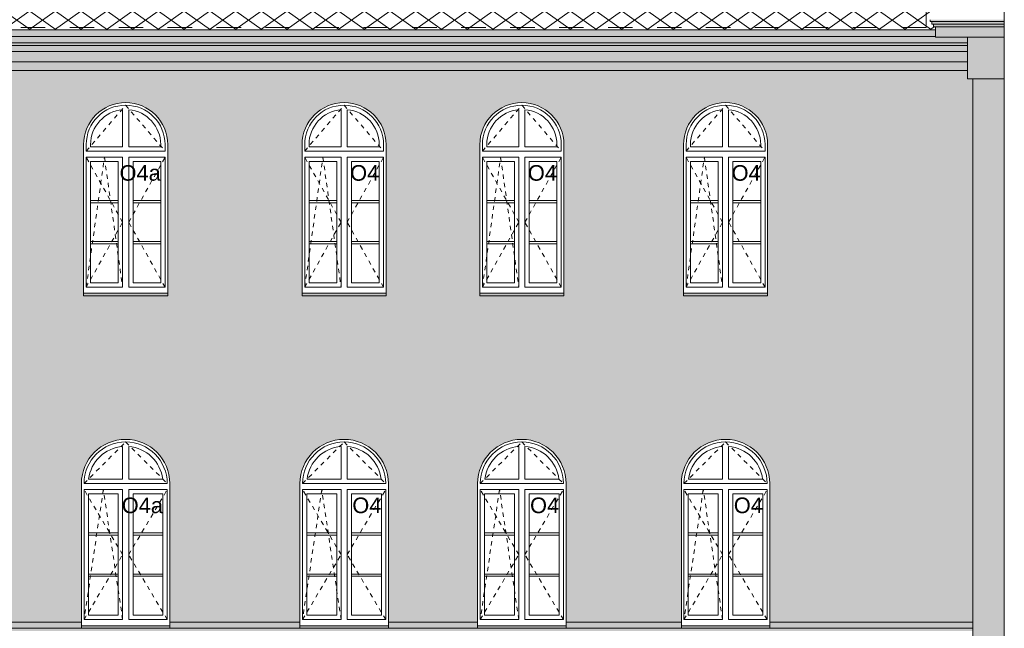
# Model space of a CAD drawing. Extents: x -396299 to -11759, y -15022 to 18278.
# Tile 185 of 205: x -52861 to -41504, y 1053 to 8075. Entities that reach past the tile are written whole.
import ezdxf

# ---------------------------------------------------------------- set-up
doc = ezdxf.new("R2010")
doc.units = 0
doc.header["$MEASUREMENT"] = 0
doc.linetypes.add('Dashed', pattern=[564.444447, 282.222223, -282.222223])
doc.linetypes.add('Hidden Line', pattern=[100, 50, -50])
for name, color, linetype, lineweight, true_color in [('A-Opisy_Nr_Pióra__88', 7, 'Continuous', 20, 0xfd4435), ('Arch okna_Nr_Pióra__114', 7, 'Continuous', 13, 0xf1d696), ('arch wypelnienia_Nr_Pióra__2', 7, 'Continuous', 13, 0x7f7f7f)]:
    doc.layers.add(name, color=color, linetype=linetype, lineweight=lineweight, true_color=true_color)
for name, color, linetype, lineweight in [('Arch okna_Nr_Pióra__32', 34, 'Continuous', 15), ('Arch opisy okien_Nr_Pióra__21', 7, 'Continuous', 13), ('INWENT DACH_Nr_Pióra__5', 7, 'Continuous', 13), ('INWENT ODWODNIENIE_Nr_Pióra__21', 7, 'Continuous', 13), ('INWENT ODWODNIENIE_Nr_Pióra__5', 7, 'Continuous', 13), ('INWENT. DRZWI_Nr_Pióra__21', 7, 'Continuous', 13), ('INWENT. OKNA_Nr_Pióra__21', 7, 'Continuous', 13), ('INWENT.ŚCIANY_Nr_Pióra__21', 7, 'Continuous', 13)]:
    doc.layers.add(name, color=color, linetype=linetype, lineweight=lineweight)
doc.styles.add('GENERATED_STYLE_8', font='arial.ttf')

msp = doc.modelspace()

# ---------------------------------------------------------------- hatches: boundary and pattern name
at = {"layer": 'Arch okna_Nr_Pióra__114', "linetype": 'Continuous', "lineweight": 0, "true_color": 0x3c3525}
for points in [[(-42358.7, 8075), (-42358.7, 8053.2), (-42338.7, 8053.2), (-42338.7, 8023.2), (-42318.7, 8023.2), (-42318.7, 7993.2), (-42298.7, 7993.2), (-42298.7, 7873.2), (-41503.7, 7873.2), (-41503.7, 7993.2), (-41503.7, 8023.2), (-41503.7, 8053.2), (-41503.7, 8075)], [(-81643.7, 7708.2), (-41928.7, 7708.2), (-41928.7, 7778.2), (-81643.7, 7778.2)], [(-41928.7, 7588.2), (-81543.7, 7588.2), (-81543.7, 7708.2), (-41928.7, 7708.2)], [(-53333.7, 7488.2), (-41928.7, 7488.2), (-41928.7, 7588.2), (-53333.7, 7588.2)]]:
    msp.add_hatch(color=39, dxfattribs=at).paths.add_polyline_path(points, flags=0)
at = {"layer": 'Arch okna_Nr_Pióra__114', "linetype": 'Continuous', "lineweight": 0, "true_color": 0x786b4b}
for points in [[(-41503.7, 7393.2), (-41503.7, 7873.2), (-41928.7, 7873.2), (-41928.7, 7393.2)], [(-41503.7, -1980), (-41503.7, 7393.2), (-41868.7, 7393.2), (-41868.7, -1980)]]:
    msp.add_hatch(color=47, dxfattribs=at).paths.add_polyline_path(points, flags=0)
h = msp.add_hatch(color=47, dxfattribs=at)
h.paths.add_polyline_path([(-45228.7, 2723.2, -1), (-44208.7, 2723.2), (-44208.7, 1123.2), (-41868.7, 1123.2), (-41868.7, 7393.2), (-41928.7, 7393.2), (-41928.7, 7488.2), (-53333.7, 7488.2), (-53333.7, 1123.2), (-52148.7, 1123.2), (-52148.7, 2723.2, -1), (-51128.7, 2723.2), (-51128.7, 1123.2), (-49628.7, 1123.2), (-49628.7, 2723.2, -1), (-48608.7, 2723.2), (-48608.7, 1123.2), (-47578.7, 1123.2), (-47578.7, 2723.2, -1), (-46558.7, 2723.2), (-46558.7, 1123.2), (-45228.7, 1123.2)], flags=0)
h.paths.add_polyline_path([(-51153.7, 4888.2), (-52123.7, 4888.2), (-52123.7, 6633.2, -1), (-51153.7, 6633.2)], flags=0)
h.paths.add_polyline_path([(-49603.7, 4888.2), (-49603.7, 6633.2, -1), (-48633.7, 6633.2), (-48633.7, 4888.2)], flags=0)
h.paths.add_polyline_path([(-47553.7, 4888.2), (-47553.7, 6633.2, -1), (-46583.7, 6633.2), (-46583.7, 4888.2)], flags=0)
h.paths.add_polyline_path([(-45203.7, 4888.2), (-45203.7, 6633.2, -1), (-44233.7, 6633.2), (-44233.7, 4888.2)], flags=0)
at = {"layer": 'Arch okna_Nr_Pióra__32', "linetype": 'Continuous', "lineweight": 0, "true_color": 0x603000}
for points in [[(-81128.7, 7808.2), (-81673.7, 7808.2), (-81673.7, 7778.2), (-41928.7, 7778.2), (-41928.7, 7873.2), (-42298.7, 7873.2), (-42298.7, 7957.6), (-53468.7, 7957.6), (-53468.7, 7878.2), (-61308.7, 7878.2), (-69148.7, 7878.2), (-69148.7, 7882.6), (-69148.7, 7957.6), (-81278.7, 7957.6, 0.4118753), (-81203.7, 7883.2), (-81203.7, 7882.6), (-81128.7, 7882.6)], [(-52123.7, 4888.2), (-51153.7, 4888.2), (-51153.7, 4918.2), (-52123.7, 4918.2)], [(-49603.7, 4918.2), (-49603.7, 4888.2), (-48633.7, 4888.2), (-48633.7, 4918.2)], [(-47553.7, 4918.2), (-47553.7, 4888.2), (-46583.7, 4888.2), (-46583.7, 4918.2)], [(-45203.7, 4888.2), (-44233.7, 4888.2), (-44233.7, 4918.2), (-45203.7, 4918.2)], [(-81503.7, 1023.2), (-41868.7, 1023.2), (-41868.7, 1053.2), (-41868.7, 1123.2), (-44208.7, 1123.2), (-44208.7, 1083.2), (-45228.7, 1083.2), (-45228.7, 1123.2), (-46558.7, 1123.2), (-46558.7, 1083.2), (-47578.7, 1083.2), (-47578.7, 1123.2), (-48608.7, 1123.2), (-48608.7, 1083.2), (-49628.7, 1083.2), (-49628.7, 1123.2), (-51128.7, 1123.2), (-51128.7, 1083.2), (-52148.7, 1083.2), (-52148.7, 1123.2), (-53333.7, 1123.2), (-53333.7, 1053.2), (-53443.7, 1053.2), (-53443.7, 1123.2), (-54068.7, 1123.2), (-55268.7, 1123.2), (-55268.7, 1083.2), (-56288.7, 1083.2), (-56288.7, 1123.2), (-57463.7, 1123.2), (-57463.7, 1083.2), (-58483.7, 1083.2), (-58483.7, 1123.2), (-59673.7, 1123.2), (-59673.7, 1083.2), (-60693.7, 1083.2), (-60693.7, 1123.2), (-61898.7, 1123.2), (-61898.7, 1083.2), (-62918.7, 1083.2), (-62918.7, 1123.2), (-64093.7, 1123.2), (-64093.7, 1083.2), (-65113.7, 1083.2), (-65113.7, 1123.2), (-66293.7, 1123.2), (-66293.7, 1083.2), (-67313.7, 1083.2), (-67313.7, 1123.2), (-68548.7, 1123.2), (-69178.7, 1123.2), (-69178.7, 1053.2), (-69288.7, 1053.2), (-69288.7, 1123.2), (-70418.7, 1123.2), (-70418.7, 1083.2), (-71438.7, 1083.2), (-71438.7, 1123.2), (-72993.7, 1123.2), (-72993.7, 1083.2), (-74013.7, 1083.2), (-74013.7, 1123.2), (-75218.7, 1123.2), (-75218.7, 1083.2), (-76238.7, 1083.2), (-76238.7, 1123.2), (-77438.7, 1123.2), (-77438.7, 1083.2), (-78458.7, 1083.2), (-78458.7, 1123.2), (-80773.7, 1123.2), (-81343.7, 1123.2), (-81343.7, 1053.2), (-81503.7, 1053.2)]]:
    msp.add_hatch(color=48, dxfattribs=at).paths.add_polyline_path(points, flags=0)
at = {"layer": 'arch wypelnienia_Nr_Pióra__2', "linetype": 'Continuous'}
h = msp.add_hatch(dxfattribs=at)
h.set_pattern_fill('Concrete_Block', color=256, style=0, pattern_type=2)
h.set_pattern_definition([(35.5377, (-49628.74, 12100.65), (-148.4924, 106.066), []), (144.4623, (-49628.74, 12100.65), (148.4924, 106.066), [])])
h.paths.add_polyline_path([(-60568.7, 12100.6), (-60568.7, 11203.2), (-60263.7, 11508.2), (-59373.7, 10618.2), (-59373.7, 10594.7), (-59223.7, 10594.7, -0.4118753), (-59298.7, 10520.3), (-59373.7, 10520.3), (-59373.7, 10408.2), (-59508.7, 10408.2), (-59508.7, 9324.8), (-58758.7, 8894.3), (-58758.7, 10408.2), (-58893.7, 10408.2), (-58893.7, 10520.3), (-58968.7, 10520.3, -0.4118753), (-59043.7, 10594.7), (-58893.7, 10594.7), (-58893.7, 10595.3), (-58893.7, 10618.2), (-58003.7, 11508.2), (-57113.7, 10618.2), (-57113.7, 10595.3), (-56963.7, 10595.3, -0.4142136), (-57038.7, 10520.3), (-57113.7, 10520.3), (-57113.7, 10408.2), (-57248.7, 10408.2), (-57248.7, 8813.2), (-58617.4, 8813.2), (-58608.7, 8808.2), (-53138.7, 8808.2), (-53138.7, 8778.2), (-53168.7, 8778.2), (-53168.7, 8708.2), (-53268.7, 8708.2), (-53268.7, 8588.2), (-53368.7, 8588.2), (-53368.7, 8488.2), (-53468.7, 8488.2), (-53468.7, 7957.6), (-42298.7, 7957.6), (-42298.7, 7993.2), (-42318.7, 7993.2), (-42318.7, 8023.2), (-42338.7, 8023.2), (-42338.7, 8053.2), (-42358.7, 8053.2), (-42358.7, 8075), (-42367.1, 8075), (-42367.1, 8145.4), (-41898.7, 8765), (-41898.7, 10653.2), (-42098.7, 10653.2), (-42098.7, 10793.4), (-42173.7, 10793.4, -0.4062368), (-42248.7, 10868.4), (-42098.7, 10869), (-40394.4, 12100.6), (-40948.7, 12100.6), (-40948.7, 11774.4), (-42138.7, 11774.4), (-42138.7, 12100.6), (-46528.7, 12100.6), (-46528.7, 12000.6), (-47328.7, 12000.6), (-47328.7, 12100.6), (-49628.7, 12100.6), (-49628.7, 11013.2), (-49133.7, 11508.2), (-48243.7, 10618.2), (-48243.7, 10594.7), (-48093.7, 10595.3, -0.4142136), (-48168.7, 10520.3), (-48243.7, 10520.3), (-48243.7, 10408.2), (-48378.7, 10408.2), (-48378.7, 8813.2), (-49888.7, 8813.2), (-49888.7, 10408.2), (-50023.7, 10408.2), (-50023.7, 10520.3), (-50098.7, 10520.3, -0.4118753), (-50173.7, 10594.7), (-50023.7, 10594.7), (-50023.7, 10595.3), (-50023.7, 10618.2), (-49703.8, 10938.1), (-50268.7, 10938.1), (-50268.7, 12100.6)], flags=0)
h.paths.add_polyline_path([(-45658.7, 10520.3, -0.4118753), (-45733.7, 10594.7), (-45583.7, 10594.7), (-45583.7, 10618.2), (-44693.7, 11508.2), (-43803.7, 10618.2), (-43803.7, 10594.7), (-43653.7, 10594.7, -0.4118753), (-43728.7, 10520.3), (-43803.7, 10520.3), (-43803.7, 10408.2), (-43938.7, 10408.2), (-43938.7, 8813.2), (-44088.7, 8813.2), (-45298.7, 8813.2), (-45448.7, 8813.2), (-45448.7, 10408.2), (-45583.7, 10408.2), (-45583.7, 10520.3)], flags=0)
h.paths.add_polyline_path([(-47948.7, 10520.3, -0.4118753), (-48023.7, 10594.7), (-47873.7, 10594.7), (-47873.7, 10618.2), (-46983.7, 11508.2), (-46093.7, 10618.2), (-46093.7, 10594.7), (-45943.7, 10594.7, -0.4118753), (-46018.7, 10520.3), (-46093.7, 10520.3), (-46093.7, 10408.2), (-46228.7, 10408.2), (-46228.7, 8813.2), (-46378.7, 8813.2), (-47588.7, 8813.2), (-47738.7, 8813.2), (-47738.7, 10408.2), (-47873.7, 10408.2), (-47873.7, 10520.3)], flags=0)
h.paths.add_polyline_path([(-52743.7, 10594.7), (-52593.7, 10594.7), (-52593.7, 10595.3), (-52593.7, 10618.2), (-51703.7, 11508.2), (-50813.7, 10618.2), (-50813.7, 10595.3), (-50663.7, 10595.3, -0.4142136), (-50738.7, 10520.3), (-50813.7, 10520.3), (-50813.7, 10408.2), (-50948.7, 10408.2), (-50948.7, 8813.2), (-52458.7, 8813.2), (-52458.7, 10408.2), (-52593.7, 10408.2), (-52593.7, 10520.3), (-52668.7, 10520.3, -0.4118753)], flags=0)
h.paths.add_polyline_path([(-56778.7, 10520.3, -0.4118753), (-56853.7, 10594.7), (-56703.7, 10594.7), (-56703.7, 10595.3), (-56703.7, 10618.2), (-55813.7, 11508.2), (-54923.7, 10618.2), (-54923.7, 10595.3), (-54773.7, 10595.3, -0.4142136), (-54848.7, 10520.3), (-54923.7, 10520.3), (-54923.7, 10408.2), (-55058.7, 10408.2), (-55058.7, 8813.2), (-56568.7, 8813.2), (-56568.7, 10408.2), (-56703.7, 10408.2), (-56703.7, 10520.3)], flags=0)

# ---------------------------------------------------------------- linework, layer by layer
at = {"layer": 'A-Opisy_Nr_Pióra__88', "linetype": 'Dashed'}
for q in [(-42405.3, 8176), (-53436.1, 7984.4)]:
    msp.add_line((-42405.3, 7984.4), q, dxfattribs=at)
at = {"layer": 'INWENT DACH_Nr_Pióra__5', "linetype": 'Continuous'}
for p, q in [((-42358.7, 8053.2), (-42358.7, 8075)), ((-42338.7, 8053.2), (-42358.7, 8053.2)), ((-41503.7, 8053.2), (-42358.7, 8053.2)), ((-42338.7, 8023.2), (-42338.7, 8053.2)), ((-42318.7, 8023.2), (-42338.7, 8023.2)), ((-41503.7, 8023.2), (-42338.7, 8023.2)), ((-42318.7, 7993.2), (-42318.7, 8023.2)), ((-42298.7, 7993.2), (-42318.7, 7993.2)), ((-41503.7, 7993.2), (-42318.7, 7993.2)), ((-42298.7, 7993.2), (-42298.7, 7873.2)), ((-41503.7, 7873.2), (-42298.7, 7873.2))]:
    msp.add_line(p, q, dxfattribs=at)
at = {"layer": 'INWENT ODWODNIENIE_Nr_Pióra__21', "linetype": 'Continuous'}
msp.add_line((-41503.7, 10793.4), (-41503.7, -2121.8), dxfattribs=at)
at = {"layer": 'INWENT ODWODNIENIE_Nr_Pióra__5', "linetype": 'Continuous'}
for p, q in [((-53468.7, 7957.6), (-42298.7, 7957.6)), ((-53333.7, 7882.6), (-42298.7, 7882.6))]:
    msp.add_line(p, q, dxfattribs=at)
at = {"layer": 'INWENT. DRZWI_Nr_Pióra__21', "linetype": 'Hidden Line'}
for p, q in [((-52093.7, 6558.2), (-51638.7, 7088.2)), ((-51638.7, 7088.2), (-51183.7, 6558.2)), ((-49573.7, 6558.2), (-49118.7, 7088.2)), ((-49118.7, 7088.2), (-48663.7, 6558.2)), ((-47523.7, 6558.2), (-47068.7, 7088.2)), ((-47068.7, 7088.2), (-46613.7, 6558.2)), ((-45173.7, 6558.2), (-44718.7, 7088.2)), ((-44718.7, 7088.2), (-44263.7, 6558.2)), ((-52093.7, 4988.2), (-51883.7, 6488.2)), ((-51673.7, 5738.2), (-52093.7, 6488.2)), ((-51883.7, 6488.2), (-51673.7, 4988.2)), ((-51603.7, 5738.2), (-51183.7, 6488.2)), ((-49573.7, 4988.2), (-49363.7, 6488.2)), ((-49153.7, 5738.2), (-49573.7, 6488.2)), ((-49363.7, 6488.2), (-49153.7, 4988.2)), ((-49083.7, 5738.2), (-48663.7, 6488.2)), ((-47523.7, 4988.2), (-47313.7, 6488.2)), ((-47103.7, 5738.2), (-47523.7, 6488.2)), ((-47313.7, 6488.2), (-47103.7, 4988.2)), ((-47033.7, 5738.2), (-46613.7, 6488.2)), ((-45173.7, 4988.2), (-44963.7, 6488.2)), ((-44753.7, 5738.2), (-45173.7, 6488.2)), ((-44963.7, 6488.2), (-44753.7, 4988.2)), ((-44683.7, 5738.2), (-44263.7, 6488.2)), ((-52093.7, 4988.2), (-51673.7, 5738.2)), ((-51183.7, 4988.2), (-51603.7, 5738.2)), ((-49573.7, 4988.2), (-49153.7, 5738.2)), ((-48663.7, 4988.2), (-49083.7, 5738.2)), ((-47523.7, 4988.2), (-47103.7, 5738.2)), ((-46613.7, 4988.2), (-47033.7, 5738.2)), ((-45173.7, 4988.2), (-44753.7, 5738.2)), ((-44263.7, 4988.2), (-44683.7, 5738.2)), ((-52118.7, 2723.2), (-51638.7, 3203.2)), ((-51638.7, 3203.2), (-51158.7, 2723.2)), ((-49598.7, 2723.2), (-49118.7, 3203.2)), ((-49118.7, 3203.2), (-48638.7, 2723.2)), ((-47548.7, 2723.2), (-47068.7, 3203.2)), ((-47068.7, 3203.2), (-46588.7, 2723.2)), ((-45198.7, 2723.2), (-44718.7, 3203.2)), ((-44718.7, 3203.2), (-44238.7, 2723.2)), ((-51896.2, 2653.2), (-52118.7, 1153.2)), ((-51673.7, 1903.2), (-52118.7, 2653.2)), ((-51673.7, 1153.2), (-51896.2, 2653.2)), ((-51603.7, 1903.2), (-51158.7, 2653.2)), ((-49376.2, 2653.2), (-49598.7, 1153.2)), ((-49153.7, 1903.2), (-49598.7, 2653.2)), ((-49153.7, 1153.2), (-49376.2, 2653.2)), ((-49083.7, 1903.2), (-48638.7, 2653.2)), ((-47326.2, 2653.2), (-47548.7, 1153.2)), ((-47103.7, 1903.2), (-47548.7, 2653.2)), ((-47103.7, 1153.2), (-47326.2, 2653.2)), ((-47033.7, 1903.2), (-46588.7, 2653.2)), ((-44976.2, 2653.2), (-45198.7, 1153.2)), ((-44753.7, 1903.2), (-45198.7, 2653.2)), ((-44753.7, 1153.2), (-44976.2, 2653.2)), ((-44683.7, 1903.2), (-44238.7, 2653.2)), ((-52118.7, 1153.2), (-51673.7, 1903.2)), ((-51158.7, 1153.2), (-51603.7, 1903.2)), ((-49598.7, 1153.2), (-49153.7, 1903.2)), ((-48638.7, 1153.2), (-49083.7, 1903.2)), ((-47548.7, 1153.2), (-47103.7, 1903.2)), ((-46588.7, 1153.2), (-47033.7, 1903.2)), ((-45198.7, 1153.2), (-44753.7, 1903.2)), ((-44238.7, 1153.2), (-44683.7, 1903.2))]:
    msp.add_line(p, q, dxfattribs=at)
at = {"layer": 'INWENT. OKNA_Nr_Pióra__21', "linetype": 'Continuous'}
for p, q in [((-51673.7, 6608.2), (-51673.7, 7036.7)), ((-51603.7, 6608.2), (-51603.7, 7036.7)), ((-49153.7, 6608.2), (-49153.7, 7036.7)), ((-49083.7, 6608.2), (-49083.7, 7036.7)), ((-47103.7, 6608.2), (-47103.7, 7036.7)), ((-47033.7, 6608.2), (-47033.7, 7036.7)), ((-44753.7, 6608.2), (-44753.7, 7036.7)), ((-44683.7, 6608.2), (-44683.7, 7036.7)), ((-52093.7, 6558.2), (-52093.7, 6633.2)), ((-52043.7, 6633.2), (-52043.7, 6608.2)), ((-51673.7, 6608.2), (-52043.7, 6608.2)), ((-51603.7, 6608.2), (-51233.7, 6608.2)), ((-51233.7, 6633.2), (-51233.7, 6608.2)), ((-51183.7, 6558.2), (-51183.7, 6633.2)), ((-49573.7, 6558.2), (-49573.7, 6633.2)), ((-49523.7, 6633.2), (-49523.7, 6608.2)), ((-49153.7, 6608.2), (-49523.7, 6608.2)), ((-49083.7, 6608.2), (-48713.7, 6608.2)), ((-48713.7, 6633.2), (-48713.7, 6608.2)), ((-48663.7, 6558.2), (-48663.7, 6633.2)), ((-47523.7, 6558.2), (-47523.7, 6633.2)), ((-47473.7, 6633.2), (-47473.7, 6608.2)), ((-47103.7, 6608.2), (-47473.7, 6608.2)), ((-47033.7, 6608.2), (-46663.7, 6608.2)), ((-46663.7, 6633.2), (-46663.7, 6608.2)), ((-46613.7, 6558.2), (-46613.7, 6633.2)), ((-45173.7, 6558.2), (-45173.7, 6633.2)), ((-45123.7, 6633.2), (-45123.7, 6608.2)), ((-44753.7, 6608.2), (-45123.7, 6608.2)), ((-44683.7, 6608.2), (-44313.7, 6608.2)), ((-44313.7, 6633.2), (-44313.7, 6608.2)), ((-44263.7, 6558.2), (-44263.7, 6633.2)), ((-51183.7, 6558.2), (-52093.7, 6558.2)), ((-52093.7, 4988.2), (-52093.7, 6488.2)), ((-51673.7, 6488.2), (-52093.7, 6488.2)), ((-51673.7, 4988.2), (-51673.7, 6488.2)), ((-51603.7, 4988.2), (-51603.7, 6488.2)), ((-51603.7, 6488.2), (-51183.7, 6488.2)), ((-51183.7, 4988.2), (-51183.7, 6488.2)), ((-48663.7, 6558.2), (-49573.7, 6558.2)), ((-49573.7, 4988.2), (-49573.7, 6488.2)), ((-49153.7, 6488.2), (-49573.7, 6488.2)), ((-49153.7, 4988.2), (-49153.7, 6488.2)), ((-49083.7, 4988.2), (-49083.7, 6488.2)), ((-49083.7, 6488.2), (-48663.7, 6488.2)), ((-48663.7, 4988.2), (-48663.7, 6488.2)), ((-46613.7, 6558.2), (-47523.7, 6558.2)), ((-47523.7, 4988.2), (-47523.7, 6488.2)), ((-47103.7, 6488.2), (-47523.7, 6488.2)), ((-47103.7, 4988.2), (-47103.7, 6488.2)), ((-47033.7, 4988.2), (-47033.7, 6488.2)), ((-47033.7, 6488.2), (-46613.7, 6488.2)), ((-46613.7, 4988.2), (-46613.7, 6488.2)), ((-44263.7, 6558.2), (-45173.7, 6558.2)), ((-45173.7, 4988.2), (-45173.7, 6488.2)), ((-44753.7, 6488.2), (-45173.7, 6488.2)), ((-44753.7, 4988.2), (-44753.7, 6488.2)), ((-44683.7, 4988.2), (-44683.7, 6488.2)), ((-44683.7, 6488.2), (-44263.7, 6488.2)), ((-44263.7, 4988.2), (-44263.7, 6488.2)), ((-51723.7, 6438.2), (-52043.7, 6438.2)), ((-52043.7, 5038.2), (-52043.7, 6438.2)), ((-51723.7, 5038.2), (-51723.7, 6438.2)), ((-51553.7, 6438.2), (-51233.7, 6438.2)), ((-51553.7, 5038.2), (-51553.7, 6438.2)), ((-51233.7, 5038.2), (-51233.7, 6438.2)), ((-49203.7, 6438.2), (-49523.7, 6438.2)), ((-49523.7, 5038.2), (-49523.7, 6438.2)), ((-49203.7, 5038.2), (-49203.7, 6438.2)), ((-49033.7, 6438.2), (-48713.7, 6438.2)), ((-49033.7, 5038.2), (-49033.7, 6438.2)), ((-48713.7, 5038.2), (-48713.7, 6438.2)), ((-47153.7, 6438.2), (-47473.7, 6438.2)), ((-47473.7, 5038.2), (-47473.7, 6438.2)), ((-47153.7, 5038.2), (-47153.7, 6438.2)), ((-46983.7, 6438.2), (-46663.7, 6438.2)), ((-46983.7, 5038.2), (-46983.7, 6438.2)), ((-46663.7, 5038.2), (-46663.7, 6438.2)), ((-44803.7, 6438.2), (-45123.7, 6438.2)), ((-45123.7, 5038.2), (-45123.7, 6438.2)), ((-44803.7, 5038.2), (-44803.7, 6438.2)), ((-44633.7, 6438.2), (-44313.7, 6438.2)), ((-44633.7, 5038.2), (-44633.7, 6438.2)), ((-44313.7, 5038.2), (-44313.7, 6438.2)), ((-51723.7, 5988.2), (-52043.7, 5988.2)), ((-51723.7, 5962.2), (-52043.7, 5962.2)), ((-51553.7, 5988.2), (-51233.7, 5988.2)), ((-51553.7, 5962.2), (-51233.7, 5962.2)), ((-49203.7, 5988.2), (-49523.7, 5988.2)), ((-49203.7, 5962.2), (-49523.7, 5962.2)), ((-49033.7, 5988.2), (-48713.7, 5988.2)), ((-49033.7, 5962.2), (-48713.7, 5962.2)), ((-47153.7, 5988.2), (-47473.7, 5988.2)), ((-47153.7, 5962.2), (-47473.7, 5962.2)), ((-46983.7, 5988.2), (-46663.7, 5988.2)), ((-46983.7, 5962.2), (-46663.7, 5962.2)), ((-44803.7, 5988.2), (-45123.7, 5988.2)), ((-44803.7, 5962.2), (-45123.7, 5962.2)), ((-44633.7, 5988.2), (-44313.7, 5988.2)), ((-44633.7, 5962.2), (-44313.7, 5962.2)), ((-51723.7, 5514.2), (-52043.7, 5514.2)), ((-51723.7, 5488.2), (-52043.7, 5488.2)), ((-51553.7, 5514.2), (-51233.7, 5514.2)), ((-51553.7, 5488.2), (-51233.7, 5488.2)), ((-49203.7, 5514.2), (-49523.7, 5514.2)), ((-49203.7, 5488.2), (-49523.7, 5488.2)), ((-49033.7, 5514.2), (-48713.7, 5514.2)), ((-49033.7, 5488.2), (-48713.7, 5488.2)), ((-47153.7, 5514.2), (-47473.7, 5514.2)), ((-47153.7, 5488.2), (-47473.7, 5488.2)), ((-46983.7, 5514.2), (-46663.7, 5514.2)), ((-46983.7, 5488.2), (-46663.7, 5488.2)), ((-44803.7, 5514.2), (-45123.7, 5514.2)), ((-44803.7, 5488.2), (-45123.7, 5488.2)), ((-44633.7, 5514.2), (-44313.7, 5514.2)), ((-44633.7, 5488.2), (-44313.7, 5488.2)), ((-51723.7, 5038.2), (-52043.7, 5038.2)), ((-51553.7, 5038.2), (-51233.7, 5038.2)), ((-49203.7, 5038.2), (-49523.7, 5038.2)), ((-49033.7, 5038.2), (-48713.7, 5038.2)), ((-47153.7, 5038.2), (-47473.7, 5038.2)), ((-46983.7, 5038.2), (-46663.7, 5038.2)), ((-44803.7, 5038.2), (-45123.7, 5038.2)), ((-44633.7, 5038.2), (-44313.7, 5038.2)), ((-51673.7, 4988.2), (-52093.7, 4988.2)), ((-51603.7, 4988.2), (-51183.7, 4988.2)), ((-49153.7, 4988.2), (-49573.7, 4988.2)), ((-49083.7, 4988.2), (-48663.7, 4988.2)), ((-47103.7, 4988.2), (-47523.7, 4988.2)), ((-47033.7, 4988.2), (-46613.7, 4988.2)), ((-44753.7, 4988.2), (-45173.7, 4988.2)), ((-44683.7, 4988.2), (-44263.7, 4988.2)), ((-51673.7, 2773.2), (-51673.7, 3151.8)), ((-51603.7, 2773.2), (-51603.7, 3151.8)), ((-49153.7, 2773.2), (-49153.7, 3151.8)), ((-49083.7, 2773.2), (-49083.7, 3151.8)), ((-47103.7, 2773.2), (-47103.7, 3151.8)), ((-47033.7, 2773.2), (-47033.7, 3151.8)), ((-44753.7, 2773.2), (-44753.7, 3151.8)), ((-44683.7, 2773.2), (-44683.7, 3151.8)), ((-51673.7, 2773.2), (-52065.8, 2773.2)), ((-51603.7, 2773.2), (-51211.7, 2773.2)), ((-49153.7, 2773.2), (-49545.8, 2773.2)), ((-49083.7, 2773.2), (-48691.7, 2773.2)), ((-47103.7, 2773.2), (-47495.8, 2773.2)), ((-47033.7, 2773.2), (-46641.7, 2773.2)), ((-44753.7, 2773.2), (-45145.8, 2773.2)), ((-44683.7, 2773.2), (-44291.7, 2773.2)), ((-51158.7, 2723.2), (-52118.7, 2723.2)), ((-52118.7, 1153.2), (-52118.7, 2653.2)), ((-51673.7, 2653.2), (-52118.7, 2653.2)), ((-51673.7, 1153.2), (-51673.7, 2653.2)), ((-51603.7, 1153.2), (-51603.7, 2653.2)), ((-51603.7, 2653.2), (-51158.7, 2653.2)), ((-51158.7, 1153.2), (-51158.7, 2653.2)), ((-48638.7, 2723.2), (-49598.7, 2723.2)), ((-49598.7, 1153.2), (-49598.7, 2653.2)), ((-49153.7, 2653.2), (-49598.7, 2653.2)), ((-49153.7, 1153.2), (-49153.7, 2653.2)), ((-49083.7, 1153.2), (-49083.7, 2653.2)), ((-49083.7, 2653.2), (-48638.7, 2653.2)), ((-48638.7, 1153.2), (-48638.7, 2653.2)), ((-46588.7, 2723.2), (-47548.7, 2723.2)), ((-47548.7, 1153.2), (-47548.7, 2653.2)), ((-47103.7, 2653.2), (-47548.7, 2653.2)), ((-47103.7, 1153.2), (-47103.7, 2653.2)), ((-47033.7, 1153.2), (-47033.7, 2653.2)), ((-47033.7, 2653.2), (-46588.7, 2653.2)), ((-46588.7, 1153.2), (-46588.7, 2653.2)), ((-44238.7, 2723.2), (-45198.7, 2723.2)), ((-45198.7, 1153.2), (-45198.7, 2653.2)), ((-44753.7, 2653.2), (-45198.7, 2653.2)), ((-44753.7, 1153.2), (-44753.7, 2653.2)), ((-44683.7, 1153.2), (-44683.7, 2653.2)), ((-44683.7, 2653.2), (-44238.7, 2653.2)), ((-44238.7, 1153.2), (-44238.7, 2653.2)), ((-51723.7, 2603.2), (-52068.7, 2603.2)), ((-52068.7, 1203.2), (-52068.7, 2603.2)), ((-51723.7, 1203.2), (-51723.7, 2603.2)), ((-51553.7, 2603.2), (-51208.7, 2603.2)), ((-51553.7, 1203.2), (-51553.7, 2603.2)), ((-51208.7, 1203.2), (-51208.7, 2603.2)), ((-49203.7, 2603.2), (-49548.7, 2603.2)), ((-49548.7, 1203.2), (-49548.7, 2603.2)), ((-49203.7, 1203.2), (-49203.7, 2603.2)), ((-49033.7, 2603.2), (-48688.7, 2603.2)), ((-49033.7, 1203.2), (-49033.7, 2603.2)), ((-48688.7, 1203.2), (-48688.7, 2603.2)), ((-47153.7, 2603.2), (-47498.7, 2603.2)), ((-47498.7, 1203.2), (-47498.7, 2603.2)), ((-47153.7, 1203.2), (-47153.7, 2603.2)), ((-46983.7, 2603.2), (-46638.7, 2603.2)), ((-46983.7, 1203.2), (-46983.7, 2603.2)), ((-46638.7, 1203.2), (-46638.7, 2603.2)), ((-44803.7, 2603.2), (-45148.7, 2603.2)), ((-45148.7, 1203.2), (-45148.7, 2603.2)), ((-44803.7, 1203.2), (-44803.7, 2603.2)), ((-44633.7, 2603.2), (-44288.7, 2603.2)), ((-44633.7, 1203.2), (-44633.7, 2603.2)), ((-44288.7, 1203.2), (-44288.7, 2603.2)), ((-51723.7, 2153.2), (-52068.7, 2153.2)), ((-51723.7, 2127.2), (-52068.7, 2127.2)), ((-51553.7, 2153.2), (-51208.7, 2153.2)), ((-51553.7, 2127.2), (-51208.7, 2127.2)), ((-49203.7, 2153.2), (-49548.7, 2153.2)), ((-49203.7, 2127.2), (-49548.7, 2127.2)), ((-49033.7, 2153.2), (-48688.7, 2153.2)), ((-49033.7, 2127.2), (-48688.7, 2127.2)), ((-47153.7, 2153.2), (-47498.7, 2153.2)), ((-47153.7, 2127.2), (-47498.7, 2127.2)), ((-46983.7, 2153.2), (-46638.7, 2153.2)), ((-46983.7, 2127.2), (-46638.7, 2127.2)), ((-44803.7, 2153.2), (-45148.7, 2153.2)), ((-44803.7, 2127.2), (-45148.7, 2127.2)), ((-44633.7, 2153.2), (-44288.7, 2153.2)), ((-44633.7, 2127.2), (-44288.7, 2127.2)), ((-51723.7, 1679.2), (-52068.7, 1679.2)), ((-51723.7, 1653.2), (-52068.7, 1653.2)), ((-51553.7, 1679.2), (-51208.7, 1679.2)), ((-51553.7, 1653.2), (-51208.7, 1653.2)), ((-49203.7, 1679.2), (-49548.7, 1679.2)), ((-49203.7, 1653.2), (-49548.7, 1653.2)), ((-49033.7, 1679.2), (-48688.7, 1679.2)), ((-49033.7, 1653.2), (-48688.7, 1653.2)), ((-47153.7, 1679.2), (-47498.7, 1679.2)), ((-47153.7, 1653.2), (-47498.7, 1653.2)), ((-46983.7, 1679.2), (-46638.7, 1679.2)), ((-46983.7, 1653.2), (-46638.7, 1653.2)), ((-44803.7, 1679.2), (-45148.7, 1679.2)), ((-44803.7, 1653.2), (-45148.7, 1653.2)), ((-44633.7, 1679.2), (-44288.7, 1679.2)), ((-44633.7, 1653.2), (-44288.7, 1653.2)), ((-51673.7, 1153.2), (-52118.7, 1153.2)), ((-51723.7, 1203.2), (-52068.7, 1203.2)), ((-51603.7, 1153.2), (-51158.7, 1153.2)), ((-51553.7, 1203.2), (-51208.7, 1203.2)), ((-49153.7, 1153.2), (-49598.7, 1153.2)), ((-49203.7, 1203.2), (-49548.7, 1203.2)), ((-49083.7, 1153.2), (-48638.7, 1153.2)), ((-49033.7, 1203.2), (-48688.7, 1203.2)), ((-47103.7, 1153.2), (-47548.7, 1153.2)), ((-47153.7, 1203.2), (-47498.7, 1203.2)), ((-47033.7, 1153.2), (-46588.7, 1153.2)), ((-46983.7, 1203.2), (-46638.7, 1203.2)), ((-44753.7, 1153.2), (-45198.7, 1153.2)), ((-44803.7, 1203.2), (-45148.7, 1203.2)), ((-44683.7, 1153.2), (-44238.7, 1153.2)), ((-44633.7, 1203.2), (-44288.7, 1203.2)), ((-51128.7, 1083.2), (-52148.7, 1083.2)), ((-48608.7, 1083.2), (-49628.7, 1083.2)), ((-46558.7, 1083.2), (-47578.7, 1083.2)), ((-44208.7, 1083.2), (-45228.7, 1083.2))]:
    msp.add_line(p, q, dxfattribs=at)
for centre, radius, start, end in [((-51638.7, 6633.2), 455, 0, 180), ((-49118.7, 6633.2), 455, 0, 180), ((-47068.7, 6633.2), 455, 0, 180), ((-44718.7, 6633.2), 455, 0, 180), ((-51638.7, 6633.2), 405, 94.95767, 180), ((-51638.7, 6633.2), 405, 0, 85.04233), ((-49118.7, 6633.2), 405, 94.95767, 180), ((-49118.7, 6633.2), 405, 0, 85.04233), ((-47068.7, 6633.2), 405, 94.95767, 180), ((-47068.7, 6633.2), 405, 0, 85.04233), ((-44718.7, 6633.2), 405, 94.95767, 180), ((-44718.7, 6633.2), 405, 0, 85.04233), ((-51638.7, 2723.2), 480, 0, 180), ((-49118.7, 2723.2), 480, 0, 180), ((-47068.7, 2723.2), 480, 0, 180), ((-44718.7, 2723.2), 480, 0, 180), ((-51638.7, 2723.2), 430, 94.66877, 173.32259), ((-51638.7, 2723.2), 430, 6.67741, 85.33123), ((-49118.7, 2723.2), 430, 94.66877, 173.32259), ((-49118.7, 2723.2), 430, 6.67741, 85.33123), ((-47068.7, 2723.2), 430, 94.66877, 173.32259), ((-47068.7, 2723.2), 430, 6.67741, 85.33123), ((-44718.7, 2723.2), 430, 94.66877, 173.32259), ((-44718.7, 2723.2), 430, 6.67741, 85.33123)]:
    msp.add_arc(centre, radius, start, end, dxfattribs=at)
at = {"layer": 'INWENT.ŚCIANY_Nr_Pióra__21', "linetype": 'Continuous'}
for p, q in [((-41928.7, 7873.2), (-41928.7, 7393.2)), ((-81673.7, 7808.2), (-41928.7, 7808.2)), ((-81673.7, 7778.2), (-41928.7, 7778.2)), ((-81643.7, 7708.2), (-41928.7, 7708.2)), ((-81543.7, 7588.2), (-41928.7, 7588.2)), ((-53333.7, 7488.2), (-41928.7, 7488.2)), ((-41503.7, 7393.2), (-41928.7, 7393.2)), ((-41868.7, 7393.2), (-41868.7, -1980)), ((-52123.7, 6633.2), (-52123.7, 4888.2)), ((-51153.7, 6633.2), (-51153.7, 4888.2)), ((-49603.7, 6633.2), (-49603.7, 4888.2)), ((-48633.7, 6633.2), (-48633.7, 4888.2)), ((-47553.7, 6633.2), (-47553.7, 4888.2)), ((-46583.7, 6633.2), (-46583.7, 4888.2)), ((-45203.7, 6633.2), (-45203.7, 4888.2)), ((-44233.7, 6633.2), (-44233.7, 4888.2)), ((-51153.7, 4918.2), (-52123.7, 4918.2)), ((-51153.7, 4888.2), (-52123.7, 4888.2)), ((-48633.7, 4918.2), (-49603.7, 4918.2)), ((-48633.7, 4888.2), (-49603.7, 4888.2)), ((-46583.7, 4918.2), (-47553.7, 4918.2)), ((-46583.7, 4888.2), (-47553.7, 4888.2)), ((-44233.7, 4918.2), (-45203.7, 4918.2)), ((-44233.7, 4888.2), (-45203.7, 4888.2)), ((-52148.7, 2723.2), (-52148.7, 1053.2)), ((-51128.7, 2723.2), (-51128.7, 1053.2)), ((-49628.7, 2723.2), (-49628.7, 1053.2)), ((-48608.7, 2723.2), (-48608.7, 1053.2)), ((-47578.7, 2723.2), (-47578.7, 1053.2)), ((-46558.7, 2723.2), (-46558.7, 1053.2)), ((-45228.7, 2723.2), (-45228.7, 1053.2)), ((-44208.7, 2723.2), (-44208.7, 1053.2)), ((-81473.7, 1053.2), (-41868.7, 1053.2)), ((-53333.7, 1123.2), (-52148.7, 1123.2)), ((-51128.7, 1123.2), (-49628.7, 1123.2)), ((-48608.7, 1123.2), (-47578.7, 1123.2)), ((-46558.7, 1123.2), (-45228.7, 1123.2)), ((-44208.7, 1123.2), (-41868.7, 1123.2))]:
    msp.add_line(p, q, dxfattribs=at)
for centre, radius in [((-51638.7, 6633.2), 485), ((-49118.7, 6633.2), 485), ((-47068.7, 6633.2), 485), ((-44718.7, 6633.2), 485), ((-51638.7, 2723.2), 510), ((-49118.7, 2723.2), 510), ((-47068.7, 2723.2), 510), ((-44718.7, 2723.2), 510)]:
    msp.add_arc(centre, radius, 0, 180, dxfattribs=at)

# ---------------------------------------------------------------- texts
at = {"layer": 'Arch opisy okien_Nr_Pióra__21', "linetype": 'Continuous', "char_height": 180, "attachment_point": 3, "style": 'GENERATED_STYLE_8'}
for s, insert in [('{O4a}', (-51233.7, 6397)), ('{O4}', (-48713.7, 6397)), ('{O4}', (-46663.7, 6397)), ('{O4}', (-44313.7, 6397)), ('{O4a}', (-51208.7, 2562)), ('{O4}', (-48688.7, 2562)), ('{O4}', (-46638.7, 2562)), ('{O4}', (-44288.7, 2562))]:
    msp.add_mtext(s, dxfattribs=dict(at, insert=insert))

doc.saveas('drawing.dxf')
